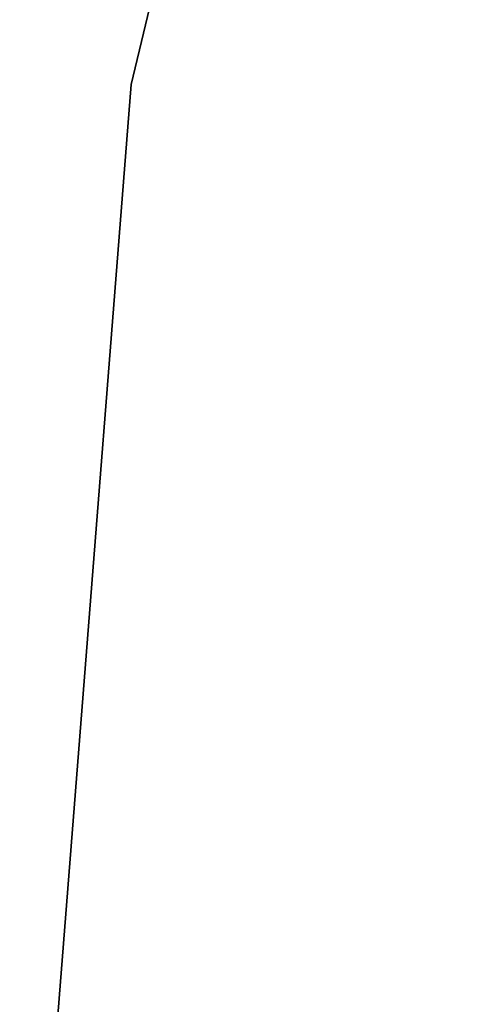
# Model space of a CAD drawing. Header units: millimetres. Extents: x 0.3 to 65.3, y -48.3 to 46.8.
# Tile 230 of 256: x 9.6 to 10.7, y -15.5 to -13. Entities that reach past the tile are written whole.
import ezdxf

# ---------------------------------------------------------------- set-up
doc = ezdxf.new("R2010")
doc.units = ezdxf.units.MM
doc.header["$LTSCALE"] = 25.4
doc.layers.get('0').update_dxf_attribs({"true_color": 0xff5454})

# ---------------------------------------------------------------- blocks, each defined once
blk = doc.blocks.new('NICO-9517.STL')
at = {"color": 18, "true_color": 0x080808}
mesh = blk.add_polyface(dxfattribs=at)
corners = [(10.7035, -9.5939, 3.8114), (9.8514, -13.143, 4.3114), (9.8514, -13.143, 3.8114), (10.7035, -9.5939, 4.3114)]
mesh.append_faces([[corners[k] for k in face] for face in [(0, 1, 2), (1, 0, 3)]], dxfattribs={"vtx0": -1, "color": 18})
mesh = blk.add_polyface(dxfattribs=at)
corners = [(10.7035, -9.5939, 148.9114), (9.8514, -13.143, 149.4114), (9.8514, -13.143, 148.9114), (10.7035, -9.5939, 149.4114)]
mesh.append_faces([[corners[k] for k in face] for face in [(0, 1, 2), (1, 0, 3)]], dxfattribs={"vtx0": -1, "color": 18})
mesh = blk.add_polyface(dxfattribs=at)
corners = [(9.8514, -13.143, 3.8114), (9.565, -16.7818, 4.3114), (9.565, -16.7818, 3.8114), (9.8514, -13.143, 4.3114)]
mesh.append_faces([[corners[k] for k in face] for face in [(0, 1, 2), (1, 0, 3)]], dxfattribs={"vtx0": -1, "color": 18})
mesh = blk.add_polyface(dxfattribs=at)
corners = [(9.8514, -13.143, 148.9114), (9.565, -16.7818, 149.4114), (9.565, -16.7818, 148.9114), (9.8514, -13.143, 149.4114)]
mesh.append_faces([[corners[k] for k in face] for face in [(0, 1, 2), (1, 0, 3)]], dxfattribs={"vtx0": -1, "color": 18})

msp = doc.modelspace()

# ---------------------------------------------------------------- block references
at = {"color": 0}
msp.add_blockref('NICO-9517.STL', (0, 0), dxfattribs=at)

doc.saveas('drawing.dxf')
